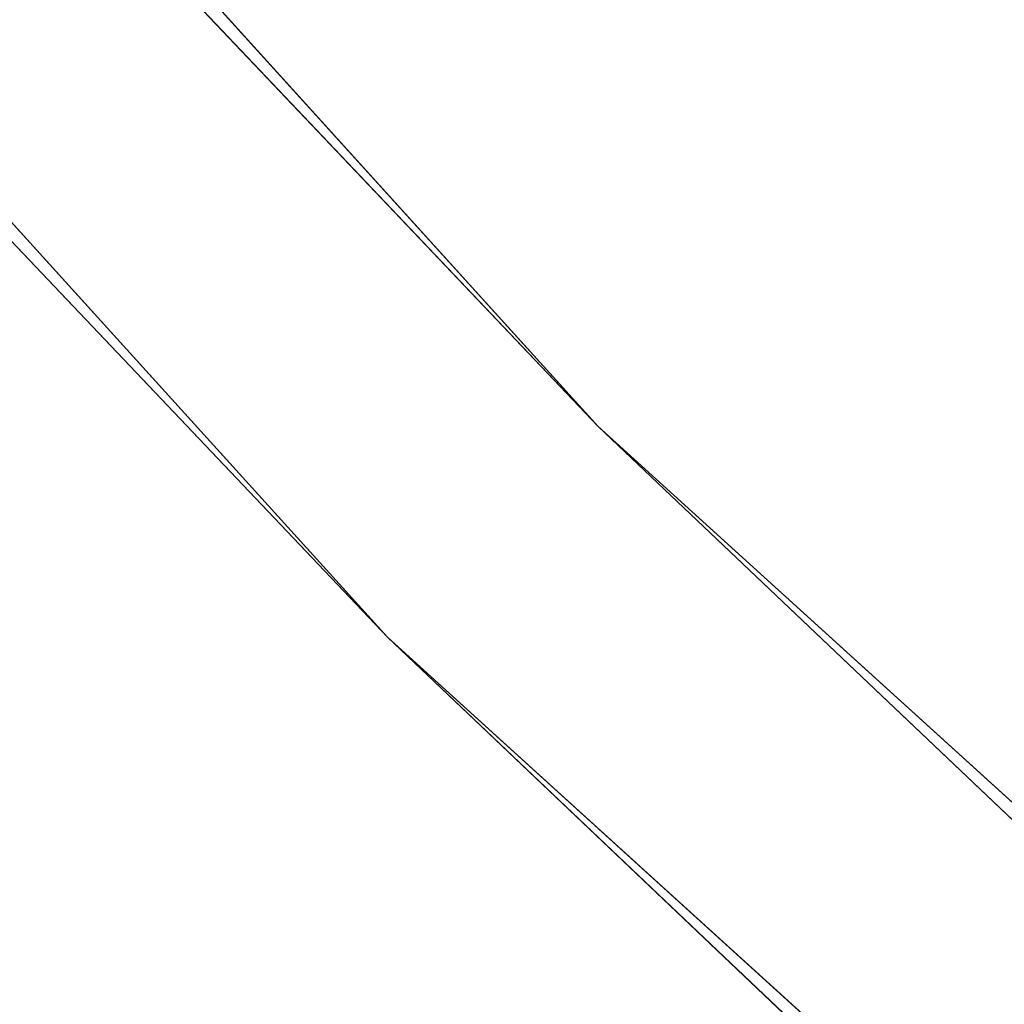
# Model space of a CAD drawing. Extents: x -950 to 950, y -950 to 950.
# Tile 45 of 256: x -655 to -645, y -655 to -645. Entities that reach past the tile are written whole.
import ezdxf

# ---------------------------------------------------------------- set-up
doc = ezdxf.new("R2010")
doc.units = 0
doc.layers.get('0').update_dxf_attribs({"color": 13, "linetype": 'CONTINUOUS'})

# ---------------------------------------------------------------- blocks, each defined once
blk = doc.blocks.new('OBJ_000001')
for p, q in [((-651.4290843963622, -651.056432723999, 30.16272406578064), (-684.1584819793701, -616.5654178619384, 30.16272406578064)), ((-684.1584819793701, -616.5654178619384, 6.999972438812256), (-651.4290843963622, -651.056432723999, 6.999972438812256)), ((-651.4290843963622, -651.056432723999, 30.16272406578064), (-651.4290843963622, -651.056432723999, 6.999972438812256)), ((-616.9611301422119, -683.8019630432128, 6.999972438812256), (-651.4290843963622, -651.056432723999, 6.999972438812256)), ((-651.4290843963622, -651.056432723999, 30.16272406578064), (-616.9611301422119, -683.8019630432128, 30.16272406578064))]:
    blk.add_line(p, q)
at = {"color": 8}
mesh = blk.add_polyface(dxfattribs=at)
corners = [(-684.1584819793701, -616.5654178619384, 6.999972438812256), (-651.4290843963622, -651.056432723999, 30.16272406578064), (-651.4290843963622, -651.056432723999, 6.999972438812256), (-684.1584819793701, -616.5654178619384, 30.16272406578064)]
mesh.append_faces([[corners[k] for k in face] for face in [(0, 1, 2), (1, 0, 3)]], dxfattribs={"vtx0": -1, "color": 8})
mesh = blk.add_polyface(dxfattribs=at)
corners = [(-651.4290843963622, -651.056432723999, 30.16272406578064), (-616.9611301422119, -683.8019630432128, 6.999972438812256), (-651.4290843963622, -651.056432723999, 6.999972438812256), (-616.9611301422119, -683.8019630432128, 30.16272406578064)]
mesh.append_faces([[corners[k] for k in face] for face in [(0, 1, 2), (1, 0, 3)]], dxfattribs={"vtx0": -1, "color": 8})
blk = doc.blocks.new('OBJ_000002')
for p, q in [((-649.3071208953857, -648.9357288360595, 15.79006241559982), (-709.867280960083, -582.056526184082, 15.79006241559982)), ((-709.867280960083, -582.056526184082), (-649.3071208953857, -648.9357288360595)), ((-649.3071208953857, -648.9357288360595, 2.999988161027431), (-709.867280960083, -582.056526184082, 2.999988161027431)), ((-649.3071208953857, -648.9357288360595, 38.99984211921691), (-709.867280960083, -582.056526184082, 38.99984211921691)), ((-712.1871974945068, -583.958687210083), (-651.4290843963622, -651.056432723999)), ((-651.4290843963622, -651.056432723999, 38.99984211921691), (-712.1871974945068, -583.958687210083, 38.99984211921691)), ((-712.1871974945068, -583.958687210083, 2.999988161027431), (-651.4290843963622, -651.056432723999, 2.999988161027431)), ((-681.9299842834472, -614.557061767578), (-649.3071208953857, -648.9357288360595, 15.79006241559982)), ((-681.9299842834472, -614.557061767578), (-649.3071208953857, -648.9357288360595)), ((-649.3071208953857, -648.9357288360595), (-649.3071208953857, -648.9357288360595, 15.79006241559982)), ((-614.9514659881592, -681.5746765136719), (-649.3071208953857, -648.9357288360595)), ((-614.9514659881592, -681.5746765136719), (-649.3071208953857, -648.9357288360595, 15.79006241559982)), ((-583.7727489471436, -708.4564659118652, 15.79006241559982), (-649.3071208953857, -648.9357288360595, 15.79006241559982)), ((-649.3071208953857, -648.9357288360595), (-583.7727489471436, -708.4564659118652)), ((-649.3071208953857, -648.9357288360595, 2.999988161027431), (-649.3071208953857, -648.9357288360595)), ((-583.7727489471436, -708.4564659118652, 2.999988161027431), (-649.3071208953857, -648.9357288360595, 2.999988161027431)), ((-649.3071208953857, -648.9357288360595, 15.79006241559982), (-649.3071208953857, -648.9357288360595, 38.99984211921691)), ((-583.7727489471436, -708.4564659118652, 38.99984211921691), (-649.3071208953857, -648.9357288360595, 38.99984211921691)), ((-651.4290843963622, -651.056432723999), (-585.6805297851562, -710.7717315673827)), ((-585.6805297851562, -710.7717315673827, 38.99984211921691), (-651.4290843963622, -651.056432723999, 38.99984211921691)), ((-651.4290843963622, -651.056432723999, 38.99984211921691), (-651.4290843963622, -651.056432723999, 2.999988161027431)), ((-585.6805297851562, -710.7717315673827, 2.999988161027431), (-651.4290843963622, -651.056432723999, 2.999988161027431))]:
    blk.add_line(p, q)
at = {"color": 2}
mesh = blk.add_polyface(dxfattribs=at)
corners = [(-709.867280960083, -582.056526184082, 15.79006241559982), (-681.9299842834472, -614.557061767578), (-649.3071208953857, -648.9357288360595, 15.79006241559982)]
mesh.append_faces([[corners[k] for k in face] for face in [(0, 1, 2)]], dxfattribs={"color": 2})
mesh = blk.add_polyface(dxfattribs=at)
corners = [(-709.867280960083, -582.056526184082, 2.999988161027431), (-649.3071208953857, -648.9357288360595), (-649.3071208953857, -648.9357288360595, 2.999988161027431), (-709.867280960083, -582.056526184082)]
mesh.append_faces([[corners[k] for k in face] for face in [(0, 1, 2), (1, 0, 3)]], dxfattribs={"vtx0": -1, "color": 2})
mesh = blk.add_polyface(dxfattribs=at)
corners = [(-709.867280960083, -582.056526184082, 38.99984211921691), (-649.3071208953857, -648.9357288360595, 15.79006241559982), (-649.3071208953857, -648.9357288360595, 38.99984211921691), (-709.867280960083, -582.056526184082, 15.79006241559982)]
mesh.append_faces([[corners[k] for k in face] for face in [(0, 1, 2), (1, 0, 3)]], dxfattribs={"vtx0": -1, "color": 2})
mesh = blk.add_polyface(dxfattribs=at)
corners = [(-712.1871974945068, -583.958687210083, 2.999988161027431), (-651.4290843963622, -651.056432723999, 38.99984211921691), (-651.4290843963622, -651.056432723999, 2.999988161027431), (-712.1871974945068, -583.958687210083, 38.99984211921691)]
mesh.append_faces([[corners[k] for k in face] for face in [(0, 1, 2), (1, 0, 3)]], dxfattribs={"vtx0": -1, "color": 2})
mesh = blk.add_polyface(dxfattribs=at)
corners = [(-681.9299842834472, -614.557061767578), (-649.3071208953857, -648.9357288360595), (-649.3071208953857, -648.9357288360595, 15.79006241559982)]
mesh.append_faces([[corners[k] for k in face] for face in [(0, 1, 2)]], dxfattribs={"color": 2})
mesh = blk.add_polyface(dxfattribs=at)
corners = [(-649.3071208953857, -648.9357288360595, 15.79006241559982), (-649.3071208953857, -648.9357288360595), (-614.9514659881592, -681.5746765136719)]
mesh.append_faces([[corners[k] for k in face] for face in [(0, 1, 2)]], dxfattribs={"color": 2})
mesh = blk.add_polyface(dxfattribs=at)
corners = [(-649.3071208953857, -648.9357288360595, 15.79006241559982), (-614.9514659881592, -681.5746765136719), (-583.7727489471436, -708.4564659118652, 15.79006241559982)]
mesh.append_faces([[corners[k] for k in face] for face in [(0, 1, 2)]], dxfattribs={"color": 2})
mesh = blk.add_polyface(dxfattribs=at)
corners = [(-583.7727489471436, -708.4564659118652, 2.999988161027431), (-649.3071208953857, -648.9357288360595), (-583.7727489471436, -708.4564659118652), (-649.3071208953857, -648.9357288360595, 2.999988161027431)]
mesh.append_faces([[corners[k] for k in face] for face in [(0, 1, 2), (1, 0, 3)]], dxfattribs={"vtx0": -1, "color": 2})
mesh = blk.add_polyface(dxfattribs=at)
corners = [(-583.7727489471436, -708.4564659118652, 38.99984211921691), (-649.3071208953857, -648.9357288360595, 15.79006241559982), (-583.7727489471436, -708.4564659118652, 15.79006241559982), (-649.3071208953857, -648.9357288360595, 38.99984211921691)]
mesh.append_faces([[corners[k] for k in face] for face in [(0, 1, 2), (1, 0, 3)]], dxfattribs={"vtx0": -1, "color": 2})
mesh = blk.add_polyface(dxfattribs=at)
corners = [(-651.4290843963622, -651.056432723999, 38.99984211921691), (-585.6805297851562, -710.7717315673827, 2.999988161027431), (-651.4290843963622, -651.056432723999, 2.999988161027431), (-585.6805297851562, -710.7717315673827, 38.99984211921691)]
mesh.append_faces([[corners[k] for k in face] for face in [(0, 1, 2), (1, 0, 3)]], dxfattribs={"vtx0": -1, "color": 2})
blk = doc.blocks.new('SKPC51C')
for name in ['OBJ_000001', 'OBJ_000002']:
    blk.add_blockref(name, (0, 0))

msp = doc.modelspace()

# ---------------------------------------------------------------- block references
msp.add_blockref('SKPC51C', (0, 0))

doc.saveas('drawing.dxf')
